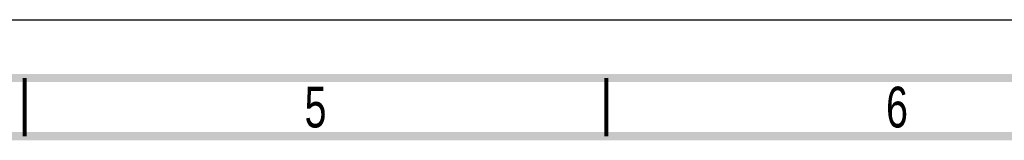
# Paper-space layout 'SUBMITTAL_E1H_1_1' of a CAD drawing. Header units: millimetres. Extents: x 0 to 841, y 0 to 594.
# Tile 41 of 69: x 220 to 305, y 584 to 594. Entities that reach past the tile are written whole.
import ezdxf

# ---------------------------------------------------------------- set-up
doc = ezdxf.new("R2010")
doc.units = ezdxf.units.MM
doc.header["$LTSCALE"] = 46.255
doc.layers.get('0').update_dxf_attribs({"linetype": 'CONTINUOUS'})
doc.styles.get("Standard").update_dxf_attribs({"font": 'txt', "width": 0.725})

psp = doc.layouts.new('SUBMITTAL_E1H_1_1')

# ---------------------------------------------------------------- linework, layer by layer
at = {"color": 7, "linetype": 'CONTINUOUS'}
psp.add_line((0, 594), (841, 594), dxfattribs=at)
psp.add_line((0, 594), (841, 594), dxfattribs=at)
for points, const_width in [([(836, 589), (15, 589)], 0.7), ([(220.5, 584), (220.5, 589)], 0.35), ([(270.5, 584), (270.5, 589)], 0.35), ([(831, 584), (20, 584)], 0.7)]:
    psp.add_lwpolyline(points, dxfattribs=dict(at, const_width=const_width))

# ---------------------------------------------------------------- texts
at = {"color": 2, "linetype": 'CONTINUOUS', "char_height": 3.5, "width": 2.5375, "attachment_point": 2, "line_spacing_factor": 0.9}
for s, insert in [('5', (245.5, 588.25)), ('6', (295.5, 588.25))]:
    psp.add_mtext(s, dxfattribs=dict(at, insert=insert))

doc.saveas('drawing.dxf')
